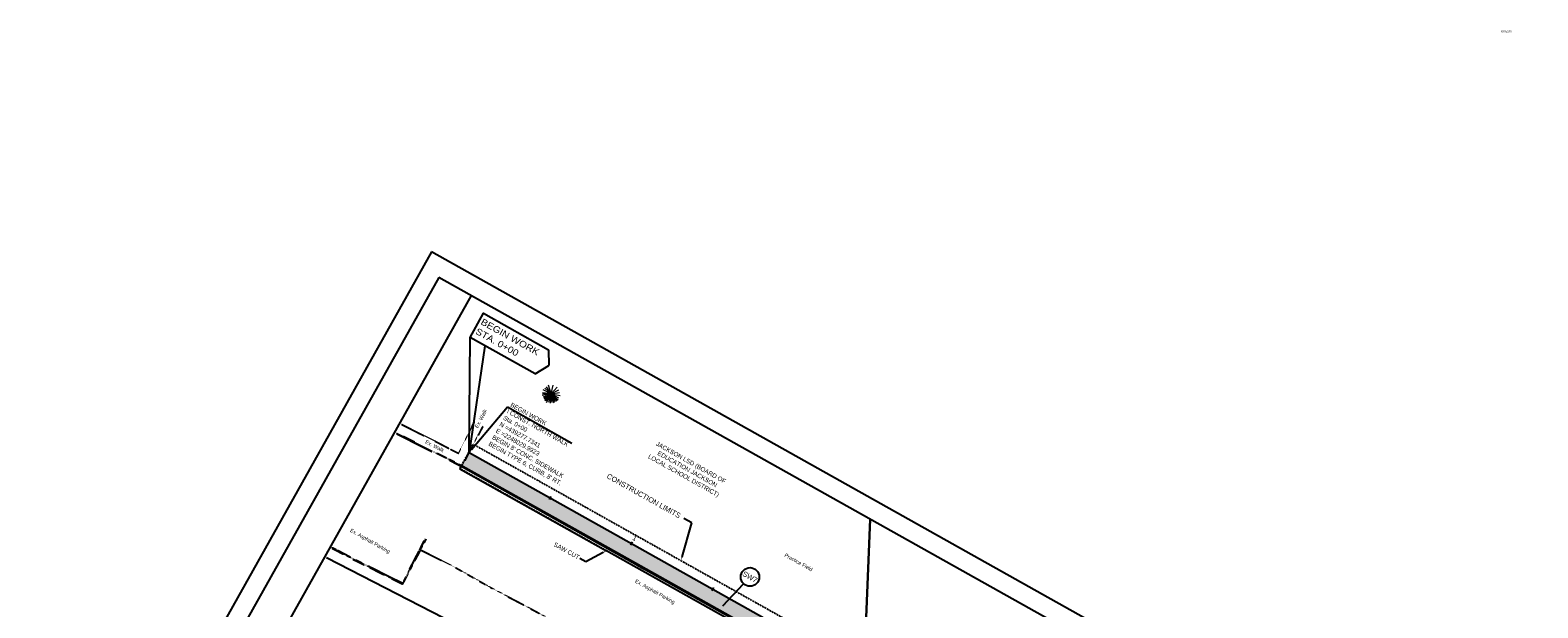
# Model space of a CAD drawing. Header units: feet. Extents: x 2245337 to 2248603, y 408525 to 439504.
# Tile 8 of 8: x 2247795 to 2248603, y 439194 to 439504. Entities that reach past the tile are written whole.
import ezdxf
from ezdxf import colors
from ezdxf.entities.mleader import LeaderData, LeaderLine
from ezdxf.math import Vec2, Vec3

# ---------------------------------------------------------------- set-up
doc = ezdxf.new("R2010")
doc.units = ezdxf.units.FT
doc.header["$MEASUREMENT"] = 0
for name, pattern in [('DGN Style 3', [0.19312, 0.137943, -0.055177]), ('OhDOT_USTN1', [0.055, 0.014, -0.041]), ('OhDOT_USTN5', [0.11, 0.055, -0.055])]:
    doc.linetypes.add(name, pattern=pattern)
doc.layers.add('5PPBLDG-HAT', color=253, linetype='Continuous', transparency=0.7)
for name, color, linetype in [('BD_X_Building', 231, 'Continuous'), ('DV_X_Property_Line', 7, 'Continuous'), ('GE_P_CL_Text', 7, 'Continuous'), ('PF_P_Text', 7, 'Continuous'), ('PV_P_Construction_Limits', 203, 'DGN Style 3'), ('PV_P_Curb', 120, 'Continuous'), ('PV_P_Parking_Lot', 5, 'Continuous'), ('PV_P_Saw_Cut_Line', 62, 'Continuous'), ('PV_P_Walk', 231, 'Continuous'), ('PV_X_Curb', 120, 'OhDOT_USTN1'), ('PV_X_Driveway', 7, 'OhDOT_USTN5'), ('PV_X_Parking_Lot', 7, 'OhDOT_USTN5'), ('PV_X_Text', 7, 'Continuous'), ('PV_X_Walk', 120, 'OhDOT_USTN5'), ('SH_Border', 7, 'Continuous'), ('SH_Data', 7, 'Continuous'), ('TX_P_20', 7, 'Continuous'), ('VG_X_Cells', 3, 'Continuous')]:
    doc.layers.add(name, color=color, linetype=linetype)
doc.styles.add('Font 70-Main Title', font='txt', dxfattribs={"width": 1.15, "height": 0.25})
doc.styles.add('Slanted-Normal', font='font31.shx', dxfattribs={"height": 0.14})
doc.styles.get("Standard").update_dxf_attribs({"font": 'arial.ttf'})
doc.styles.add('Straight-Normal', font='font30.shx', dxfattribs={"height": 0.14})

# ---------------------------------------------------------------- blocks, each defined once
blk = doc.blocks.new('ETREE')
at = {"layer": 'VG_X_Cells', "color": 3, "linetype": 'Continuous', "lineweight": 0}
for p, q in [((-0.247, 0), (0, 0)), ((0, 0), (-0.221, 0.059)), ((0, 0), (-0.214, -0.078)), ((0, 0), (-0.199, -0.114)), ((0, 0), (-0.195, 0.115)), ((0, 0), (-0.195, -0.15)), ((0, 0), (-0.174, 0.174)), ((0, 0), (-0.147, -0.173)), ((0, 0), (-0.116, -0.201)), ((0, 0), (-0.083, -0.217)), ((0, 0), (-0.063, -0.243)), ((0, 0), (-0.062, 0.231)), ((0, 0), (-0.027, -0.23)), ((0, 0), (0.063, 0.235)), ((0, 0), (0.133, 0.194)), ((0, 0), (0.183, 0.14)), ((0, 0), (0.237, 0.08)), ((0, 0), (0.226, 0.005)), ((0, -0.262), (0, 0)), ((0, 0), (0.046, -0.232)), ((0, 0), (0.097, -0.233)), ((0, 0), (0.127, -0.19)), ((0, 0), (0.179, -0.176)), ((0, 0), (0.191, -0.128)), ((0, 0), (0.223, -0.097)), ((0, 0), (0.241, -0.048))]:
    blk.add_line(p, q, dxfattribs=at)

msp = doc.modelspace()

# ---------------------------------------------------------------- hatches: boundary and pattern name
at = {"layer": '5PPBLDG-HAT'}
h = msp.add_hatch(color=256, dxfattribs=at)
h.dxf.hatch_style = 1
h.paths.add_polyline_path([(2248160.821, 439204.359), (2248160.332, 439203.487), (2248160.332, 439203.487), (2248160.821, 439204.359), (2248108.538, 439233.682), (2248029.992, 439277.734), (2248028.645, 439275.183), (2248026.262, 439270.635), (2248026.745, 439270.383), (2248026.745, 439270.383), (2248035.199, 439265.642), (2248035.616, 439265.435), (2248036.373, 439264.983), (2248104.625, 439226.704), (2248199.334, 439173.587), (2248201.192, 439172.625), (2248202.299, 439171.924), (2248241.424, 439149.982), (2248241.776, 439158.956)])
h.paths.add_polyline_path([(2248360.117, 439092.585), (2248241.778, 439158.955), (2248241.431, 439149.977), (2248356.203, 439085.608)])

# ---------------------------------------------------------------- linework, layer by layer
at = {"layer": 'DV_X_Property_Line'}
for p, q in [((2248234.686, 438978.34, 1083.62), (2248245.035, 439241.972, 1083.62)), ((2248244.988, 439241.998, 1083.62), (2248238.518, 439074.612, 1083.62)), ((2248068.418, 439162.146, 1083.62), (2247953.518, 439221.273, 1083.62))]:
    msp.add_line(p, q, dxfattribs=at)
at = {"layer": 'GE_P_CL_Text'}
for p, q in [((2248029.503, 439276.862), (2248030.481, 439278.606)), ((2248073.113, 439252.404), (2248074.091, 439254.148)), ((2248116.722, 439227.945), (2248117.701, 439229.69)), ((2248160.332, 439203.487), (2248161.31, 439205.232)), ((2248160.332, 439203.487), (2248161.31, 439205.232))]:
    msp.add_line(p, q, dxfattribs=at)
msp.add_circle((2248180.642, 439210.924), 5, dxfattribs=at)
at = {"layer": 'PF_P_Text'}
for p, q in [((2248037.781, 439352.423, -1092.141), (2248048.851, 439346.214, -1092.141)), ((2248029.992, 439277.734), (2248030.529, 439339.494, -1092.141)), ((2248038.503, 439335.022, -1092.141), (2248029.992, 439277.734)), ((2248166.051, 439195.362), (2248177.222, 439207.277))]:
    msp.add_line(p, q, dxfattribs=at)
at = {"layer": 'PV_P_Construction_Limits'}
msp.add_lwpolyline([(2248025.101, 439269.012), (2248032.327, 439282.157), (2248375.351, 439089.774), (2248374.214, 439084.679), (2248369.322, 439075.957)], close=True, dxfattribs=at)
at = {"layer": 'PV_P_Curb'}
msp.add_line((2248104.625, 439226.704), (2248368.556, 439078.68), dxfattribs=at)
msp.add_lwpolyline([(2248026.317, 439270.601), (2248026.745, 439270.383), (2248104.625, 439226.704)], dxfattribs=at)
at = {"layer": 'PV_P_Parking_Lot'}
for p, q in [((2248026.09, 439270.155), (2248026.509, 439269.942)), ((2248026.509, 439269.942), (2248104.38, 439226.268)), ((2248104.38, 439226.268), (2248368.748, 439077.999))]:
    msp.add_line(p, q, dxfattribs=at)
at = {"layer": 'PV_P_Saw_Cut_Line'}
msp.add_line((2248025.101, 439269.012), (2248103.647, 439224.96), dxfattribs=at)
for points in [[(2248025.823, 439270.3), (2248025.101, 439269.012)], [(2248374.214, 439084.679), (2248369.322, 439075.957), (2248103.647, 439224.96)]]:
    msp.add_lwpolyline(points, dxfattribs=at)
at = {"layer": 'PV_P_Walk'}
msp.add_line((2248108.538, 439233.682), (2248372.906, 439085.413), dxfattribs=at)
msp.add_lwpolyline([(2248029.992, 439277.734), (2248108.538, 439233.682)], dxfattribs=at)
at = {"layer": 'PV_X_Curb'}
for p, q in [((2248006.804, 439231.146, 1089.07), (2248004.173, 439225.364, 1089.07)), ((2248006.396, 439231.249, 1089.07), (2248006.804, 439231.146, 1089.07))]:
    msp.add_line(p, q, dxfattribs=at)
for points, elevation in [([(2247991.087, 439288.418), (2247991.41, 439288.248), (2248000.319, 439283.663), (2248009.293, 439279.199), (2248018.428, 439274.727), (2248026.745, 439270.383)], 1088.945), ([(2247956.518, 439226.334), (2247958.996, 439225.064), (2247967.748, 439220.369), (2247976.696, 439216.048), (2247985.916, 439211.249), (2247994.495, 439207.091), (2248004.031, 439225.325)], 1089.07)]:
    msp.add_lwpolyline(points, dxfattribs=dict(at, elevation=elevation))
at = {"layer": 'PV_X_Driveway'}
for p, q in [((2247990.879, 439287.962, 1088.945), (2247991.18, 439287.804, 1088.945)), ((2247991.18, 439287.804, 1088.945), (2248000.093, 439283.217, 1088.945)), ((2248000.093, 439283.217, 1088.945), (2248009.072, 439278.751, 1088.945)), ((2248009.072, 439278.751, 1088.945), (2248018.202, 439274.28, 1088.945)), ((2248018.202, 439274.28, 1088.945), (2248026.518, 439269.937, 1088.945)), ((2248026.518, 439269.937, 1088.945), (2248035.616, 439265.435, 1088.945)), ((2248035.616, 439265.435, 1088.945), (2248043.867, 439260.508, 1088.945)), ((2248043.867, 439260.508, 1088.945), (2248052.533, 439255.796, 1088.945)), ((2248052.533, 439255.796, 1088.945), (2248061.516, 439250.839, 1088.945)), ((2248061.516, 439250.839, 1088.945), (2248069.764, 439245.902, 1088.945)), ((2248069.764, 439245.902, 1088.945), (2248078.644, 439240.954, 1088.945)), ((2248078.644, 439240.954, 1088.945), (2248087.203, 439235.965, 1088.945)), ((2248087.203, 439235.965, 1088.945), (2248096.122, 439231.188, 1088.945)), ((2248096.122, 439231.188, 1088.945), (2248104.473, 439226.434, 1088.945)), ((2248104.473, 439226.434, 1088.945), (2248104.716, 439226.296, 1088.945)), ((2248104.716, 439226.296, 1088.945), (2248113.333, 439221.282, 1088.945)), ((2248113.333, 439221.282, 1088.945), (2248122.197, 439216.084, 1088.945)), ((2248122.197, 439216.084, 1088.945), (2248130.94, 439211.425, 1088.945)), ((2248130.94, 439211.425, 1088.945), (2248139.742, 439206.432, 1088.945)), ((2248139.742, 439206.432, 1088.945), (2248148.5, 439201.727, 1088.945)), ((2248148.5, 439201.727, 1088.945), (2248157.436, 439196.971, 1088.945)), ((2248157.436, 439196.971, 1088.945), (2248165.7, 439191.869, 1088.945))]:
    msp.add_line(p, q, dxfattribs=at)
at = {"layer": 'PV_X_Parking_Lot'}
for p, q in [((2248003.587, 439225.556, 1089.07), (2248006.396, 439231.249, 1089.07)), ((2248004.173, 439225.364, 1089.07), (2248022.661, 439216.032, 1089.07)), ((2248022.661, 439216.032, 1089.07), (2248041.346, 439205.402, 1089.07)), ((2248041.346, 439205.402, 1089.07), (2248062.17, 439194.402, 1089.07)), ((2248062.17, 439194.402, 1089.07), (2248080.784, 439184.195, 1089.07))]:
    msp.add_line(p, q, dxfattribs=at)
at = {"layer": 'PV_X_Parking_Lot', "elevation": 1089.07}
msp.add_lwpolyline([(2247956.625, 439226.841), (2247959.228, 439225.507), (2247967.975, 439220.814), (2247976.92, 439216.495), (2247986.14, 439211.696), (2247994.276, 439207.753), (2248003.587, 439225.556)], dxfattribs=at)
at = {"layer": 'PV_X_Walk'}
for points, elevation in [([(2247993.831, 439292.804), (2248002.632, 439288.342), (2248011.751, 439283.845), (2248020.095, 439279.428), (2248024.352, 439277.286), (2248026.865, 439282.529), (2248032.851, 439293.98)], 1089.052), ([(2248037.314, 439291.602), (2248028.645, 439275.183)], 1089.052), ([(2248028.645, 439275.183), (2248026.41, 439270.918)], 1087.199)]:
    msp.add_lwpolyline(points, dxfattribs=dict(at, elevation=elevation))
at = {"layer": 'SH_Border'}
for p, q in [((2248009.939, 439385.29), (2247794.707, 439001.526)), ((2248603.029, 439052.658), (2248009.939, 439385.29)), ((2248013.769, 439371.676), (2247808.32, 439005.356)), ((2248589.416, 439048.828), (2248013.769, 439371.676)), ((2248031.213, 439361.893), (2247825.764, 438995.573))]:
    msp.add_line(p, q, dxfattribs=at)
at = {"layer": 'SH_Border', "color": 7, "linetype": 'Continuous'}
for p in [(2248072.664, 439332.859, -1092.141), (2248065.413, 439319.929, -1092.141)]:
    msp.add_line(p, (2248072.771, 439324.301, -1092.141), dxfattribs=at)
at = {"layer": 'SH_Border', "color": 7, "linetype": 'Continuous', "elevation": -1092.141, "flags": 128}
msp.add_lwpolyline([(2248065.413, 439319.929), (2248030.529, 439339.494), (2248037.781, 439352.423), (2248072.664, 439332.859)], dxfattribs=at)

# ---------------------------------------------------------------- block references
at = {"layer": 'BD_X_Building', "xscale": 20, "yscale": 20, "zscale": 20, "rotation": 331.9626624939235}
msp.add_blockref('ETREE', (2248073.977, 439309.133, 2171.273), dxfattribs=at)

# ---------------------------------------------------------------- texts
at = {"layer": '5PPBLDG-HAT', "insert": (2248583.27, 439504.313), "char_height": 1.2, "width": 5.74649, "attachment_point": 1}
msp.add_mtext('KRESS', dxfattribs=at)
at = {"layer": 'GE_P_CL_Text', "rotation": 330.714308, "style": 'Slanted-Normal'}
for s, insert, char_height, width, attachment_point in [("BEGIN WORK\\P\\\\ CONST. NORTH WALK\\PSta. 0+00\\PN =439277.7341\\PE =2248029.9923 \\PBEGIN 8' CONC. SIDEWALK\\PBEGIN TYPE 6, CURB, 8' RT.", (2248053.083, 439304.665, 2166.536), 2.4, 87.36758, 1), ('0', (2248030.971, 439279.478), 2.8, 30.81744, 8), ('\\pxqc;JACKSON LSD (BOARD OF\\PEDUCATION JACKSON\\PLOCAL SCHOOL DISTRICT)', (2248111.501, 439294.728), 2.4, 87.36758, 1), ('SAW CUT', (2248089.549, 439222.275, 5416.502), 2.4, 87.36758, 3), ('1', (2248118.19, 439230.562), 2.8, 30.81744, 8), ('SW7', (2248180.642, 439210.924), 2.8, 57.4825, 5)]:
    msp.add_mtext(s, dxfattribs=dict(at, insert=insert, char_height=char_height, width=width, attachment_point=attachment_point))
at = {"layer": 'PV_P_Construction_Limits', "insert": (2248104.885, 439266.602, -1082.916), "char_height": 2.8, "width": 55.63918, "attachment_point": 1, "rotation": 330.714308, "style": 'Slanted-Normal'}
msp.add_mtext('CONSTRUCTION LIMITS', dxfattribs=at)
at = {"layer": 'PV_X_Text', "char_height": 2, "width": 725.59682, "attachment_point": 1, "style": 'Straight-Normal'}
for s, insert, rotation in [('Ex. Walk', (2248032.995, 439291.47, 1087.653), 62.734617), ('Ex. Walk', (2248007.212, 439284.528, 1087.653), 332.734617), ('Ex. Asphalt Parking', (2247966.964, 439237.023, 1086.254), 330.714308), ('Practice Field', (2248199.894, 439223.766, 1086.254), 330.714308), ('Ex. Asphalt Parking', (2248119.697, 439209.827, 1086.254), 330.714308)]:
    msp.add_mtext(s, dxfattribs=dict(at, insert=insert, rotation=rotation))
at = {"layer": 'SH_Data', "insert": (2248037.633, 439349.789, -1092.141), "char_height": 3.5, "width": 166.82926, "attachment_point": 1, "rotation": 330.714308, "style": 'Font 70-Main Title'}
msp.add_mtext('BEGIN WORK\\PSTA. 0+00', dxfattribs=at)

# ---------------------------------------------------------------- leaders
at = {"layer": 'PV_P_Construction_Limits', "linetype": 'Continuous'}
ml = msp.add_multileader_mtext('Standard', dxfattribs=at)
ml.set_content('', color=256)
ml.set_leader_properties()
ml.build(insert=Vec2(0, 0))
ml.multileader.update_dxf_attribs({"dogleg_length": 0.25, "arrow_head_size": 2, "scale": 20})
ctx = ml.context
ctx.base_point, ctx.scale, ctx.char_height, ctx.arrow_head_size, ctx.landing_gap_size, ctx.plane_origin, ctx.plane_x_axis, ctx.plane_y_axis = Vec3(2248142.042, 439244.097), 20, 2, 2, 1.8, Vec3(2248160.481, 439251.139), Vec3(0.8721915, -0.4891647), Vec3(0.4891647, 0.8721915)
ctx.text_align_type = 2
notes = []
notes.append((ctx, [(0, (1, 1, 0), (2248149.542, 439239.89), (-0.8721915, 0.4891647), 5, [(0, [(2248143.647, 439219.724)], 0, [])])]))
ctx.mtext.insert, ctx.mtext.text_direction, ctx.mtext.alignment, ctx.mtext.flow_direction = Vec3(2248144.101, 439244.088), Vec3(0.8721915, -0.4891647), 3, 5
at = {"layer": 'TX_P_20'}
ml = msp.add_multileader_mtext('Standard', dxfattribs=at)
ml.set_content('', color=256)
ml.set_leader_properties()
ml.build(insert=Vec2(0, 0))
ml.multileader.update_dxf_attribs({"dogleg_length": 2.25, "arrow_head_size": 2, "scale": 20})
ctx = ml.context
ctx.base_point, ctx.scale, ctx.char_height, ctx.arrow_head_size, ctx.landing_gap_size, ctx.plane_origin, ctx.plane_x_axis, ctx.plane_y_axis = Vec3(2248088.336, 439281.038), 20, 2, 2, 1.8, Vec3(2248024.631, 439305.5), Vec3(-0.8721915, 0.4891647), Vec3(-0.4891647, -0.8721915)
ctx.text_align_type = 2
notes.append((ctx, [(0, (1, 1, 0), (2248050.687, 439302.153), (0.8721915, -0.4891647), 39.566, [(0, [(2248029.992, 439277.734)], 0, [])])]))
ctx.mtext.insert, ctx.mtext.text_direction, ctx.mtext.rotation, ctx.mtext.alignment, ctx.mtext.flow_direction = Vec3(2248086.276, 439281.047), Vec3(-0.8721915, 0.4891647), -3.1415927, 3, 5
ml = msp.add_multileader_mtext('Standard', dxfattribs=at)
ml.set_content('', color=256)
ml.set_leader_properties()
ml.build(insert=Vec2(0, 0))
ml.multileader.update_dxf_attribs({"dogleg_length": 2.25, "arrow_head_size": 2, "scale": 20})
ctx = ml.context
ctx.base_point, ctx.scale, ctx.char_height, ctx.arrow_head_size, ctx.landing_gap_size, ctx.plane_origin, ctx.plane_x_axis, ctx.plane_y_axis = Vec3(2248089.385, 439220.898), 20, 2, 2, 1.8, Vec3(2248033.91, 439188.514), Vec3(-0.8721915, 0.4891647), Vec3(-0.4891647, -0.8721915)
notes.append((ctx, [(1, (1, 1, 0), (2248092.543, 439219.127), (-0.8721915, 0.4891647), 3.621, [(0, [(2248103.647, 439224.96)], 0, [])])]))
ctx.mtext.insert, ctx.mtext.text_direction, ctx.mtext.rotation, ctx.mtext.flow_direction = Vec3(2248087.326, 439220.906), Vec3(-0.8721915, 0.4891647), -3.1415927, 5
for ctx, leaders in notes:
    for number, flags, end, landing, length, lines in leaders:
        leader = LeaderData()
        leader.index, (leader.has_last_leader_line, leader.has_dogleg_vector, leader.attachment_direction) = number, flags
        leader.last_leader_point, leader.dogleg_vector, leader.dogleg_length = Vec3(end), Vec3(landing), length
        for number, points, colour, breaks in lines:
            line = LeaderLine()
            line.index, line.vertices, line.color, line.breaks = number, Vec3.list(points), colors.encode_raw_color(colour), breaks
            leader.lines.append(line)
        ctx.leaders.append(leader)

doc.saveas('drawing.dxf')
